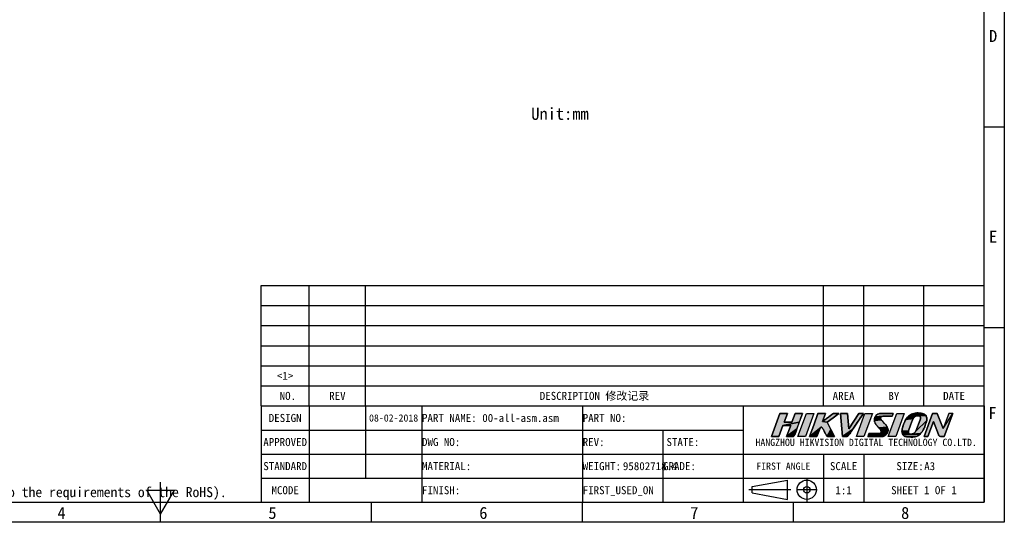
# Model space of a CAD drawing. Header units: millimetres. Extents: x 0 to 420, y 0 to 297.
# Tile 2 of 6: x 175 to 420, y 0 to 125. Entities that reach past the tile are written whole.
import ezdxf
from ezdxf.enums import TextEntityAlignment as Align

# ---------------------------------------------------------------- set-up
doc = ezdxf.new("R2010")
doc.units = ezdxf.units.MM
doc.header["$LTSCALE"] = 23.1
doc.linetypes.add('CENTER', pattern=[0.6, 0.375, -0.075, 0.075, -0.075])
doc.linetypes.add('PHANTOM', pattern=[0.8, 0.45, -0.05, 0.1, -0.05, 0.1, -0.05])
doc.layers.get('0').update_dxf_attribs({"linetype": 'CONTINUOUS'})
doc.layers.add('50_ALL_DETAILS', color=7, linetype='CONTINUOUS')
doc.layers.add('DEFAULT_1', color=7, linetype='CENTER')
doc.styles.get("Standard").update_dxf_attribs({"font": 'simfang.ttf'})
doc.styles.add('TEXTSTYLE_3', font='simfang.ttf')
doc.styles.add('TEXTSTYLE_4', font='simfang.ttf')

# ---------------------------------------------------------------- blocks, each defined once
blk = doc.blocks.new('LOGO_BL0', base_point=(384.58, 24.24))
for color, points in [(1, [(367.14, 24.95), (367.93, 27.12), (369.77, 27.12), (368.97, 24.92), (364.88, 24.09), (363.86, 21.36), (362.02, 21.36), (364.15, 27.13), (365.99, 27.13), (365.2, 24.96)]), (1, [(374.74, 25.12), (374.75, 25.12), (374.76, 25.12), (374.77, 25.12), (374.78, 25.12), (374.78, 25.13), (375.93, 24.91), (376.85, 23.13), (375.89, 21.43), (375.86, 21.45), (375.83, 21.48), (375.8, 21.52), (375.76, 21.56), (375.73, 21.61), (375.7, 21.66), (375.62, 21.79), (375.54, 21.93), (375.43, 22.11), (375.33, 22.3), (375.24, 22.49), (375.15, 22.68), (375.06, 22.87), (374.95, 23.09), (374.84, 23.32), (374.79, 23.4), (374.74, 23.48), (374.68, 23.56), (374.61, 23.64), (374.6, 23.65), (374.58, 23.67), (374.56, 23.68), (374.54, 23.69), (374.51, 23.7), (374.49, 23.7), (374.47, 23.7), (374.45, 23.7), (374.43, 23.7), (374.41, 23.69), (374.39, 23.69), (374.37, 23.68), (374.34, 23.66), (374.31, 23.64), (371.5, 21.36), (372.56, 24.24), (373.62, 27.12), (374.54, 27.12), (375.46, 27.12), (374.73, 25.12), (374.74, 25.12)]), (1, [(378.82, 27.13), (377.38, 26.02), (375.93, 24.91), (374.78, 25.13), (374.79, 25.13), (374.8, 25.13), (374.81, 25.14), (374.82, 25.14), (374.83, 25.15), (374.85, 25.16), (375.02, 25.27), (375.18, 25.39), (375.34, 25.52), (375.77, 25.86), (376.21, 26.19), (376.62, 26.51), (377.04, 26.84), (377.41, 27.13), (378.11, 27.13)]), (7, [(382.62, 23.72), (382.25, 23.16), (379.71, 21.36), (379.22, 27.14), (380.97, 27.13), (381.27, 23.31), (383.79, 27.12), (384.92, 27.12), (384.53, 26.55), (383.63, 25.23)]), (7, [(389.05, 27.1), (389.14, 27.11), (392.35, 27.11), (392.21, 26.75), (392.08, 26.4), (389.84, 26.4), (389.77, 26.4), (387.85, 26.31), (387.91, 26.42), (387.99, 26.52), (388.08, 26.62), (388.18, 26.71), (388.28, 26.79), (388.39, 26.87), (388.51, 26.93), (388.64, 26.99), (388.77, 27.04), (388.86, 27.07), (388.95, 27.09)]), (7, [(400.18, 26.9), (400.31, 26.8), (396.45, 26.69), (396.78, 26.89), (399.89, 27.04), (400.04, 26.98)]), (7, [(399.5, 27.15), (399.7, 27.1), (399.89, 27.04), (396.78, 26.89), (397.14, 27.04), (397.49, 27.14), (399.3, 27.19)]), (7, [(398.56, 27.24), (398.93, 27.23), (399.3, 27.19), (397.49, 27.14), (397.84, 27.21), (398.2, 27.24)]), (7, [(403.29, 27.14), (404.78, 23.4), (407.15, 27.14), (405.02, 21.37), (404.12, 21.37), (404.08, 21.37), (404.04, 21.38), (403.99, 21.39), (403.95, 21.41), (403.92, 21.43), (403.88, 21.45), (403.84, 21.48), (403.81, 21.51), (403.78, 21.54), (403.74, 21.58), (403.72, 21.61), (403.68, 21.65), (403.65, 21.7), (403.63, 21.75), (403.6, 21.8), (403.58, 21.85), (402.38, 25.15), (401, 21.36), (400.04, 21.36), (402.12, 27.14)]), (1, [(364.88, 24.09), (368.97, 24.92), (368.37, 23.26), (365.8, 21.36), (366.82, 24.09)]), (7, [(389.21, 25.81), (389.23, 25.75), (387.66, 25.66), (387.68, 25.8), (389.2, 25.87)]), (7, [(389.25, 25.69), (389.27, 25.63), (387.66, 25.53), (387.66, 25.66), (389.23, 25.75)]), (7, [(389.31, 25.57), (389.34, 25.52), (387.66, 25.37), (387.66, 25.53), (389.27, 25.63)]), (7, [(389.42, 25.42), (389.59, 25.25), (389.77, 25.07), (389.95, 24.89), (390.12, 24.71), (390.29, 24.53), (390.45, 24.34), (390.6, 24.14), (390.74, 23.93), (390.86, 23.71), (388.75, 23.55), (388.48, 23.83), (388.33, 24.01), (388.18, 24.18), (388.04, 24.37), (387.96, 24.5), (387.88, 24.63), (387.81, 24.77), (387.76, 24.91), (387.71, 25.06), (387.68, 25.22), (387.66, 25.37), (389.34, 25.52), (389.38, 25.47)]), (7, [(389.2, 25.93), (389.2, 25.87), (387.68, 25.8), (387.7, 25.93), (389.22, 26.05), (389.21, 25.99)]), (7, [(389.24, 26.1), (389.22, 26.05), (387.7, 25.93), (387.74, 26.06), (389.27, 26.15)]), (7, [(389.3, 26.19), (389.27, 26.15), (387.74, 26.06), (387.79, 26.19), (389.42, 26.3), (389.37, 26.27), (389.33, 26.23)]), (7, [(389.47, 26.33), (389.42, 26.3), (387.79, 26.19), (387.85, 26.31), (389.77, 26.4), (389.71, 26.39), (389.65, 26.39), (389.59, 26.37), (389.53, 26.35)]), (7, [(397.22, 25.65), (397.18, 25.55), (396.67, 24.17), (396.16, 22.79), (394.52, 22.72), (394.54, 22.99), (394.58, 23.26), (394.64, 23.52), (394.8, 24.08), (394.99, 24.6), (395.2, 25.11), (395.32, 25.35), (395.46, 25.59), (397.32, 25.85), (397.27, 25.75)]), (7, [(397.38, 25.95), (397.32, 25.85), (395.46, 25.59), (395.66, 25.9), (397.52, 26.13), (397.45, 26.04)]), (7, [(397.59, 26.21), (397.52, 26.13), (395.66, 25.9), (395.89, 26.19), (397.91, 26.43), (397.83, 26.39), (397.75, 26.34), (397.68, 26.28)]), (7, [(397.99, 26.46), (397.91, 26.43), (395.89, 26.19), (396.14, 26.45), (398.26, 26.51), (398.17, 26.5), (398.08, 26.49)]), (7, [(400.42, 26.7), (400.51, 26.58), (396.14, 26.45), (396.45, 26.69), (400.31, 26.8)]), (7, [(398.72, 26.51), (398.26, 26.51), (396.14, 26.45), (400.51, 26.58), (400.58, 26.45), (400.65, 26.29), (400.69, 26.12), (400.7, 25.95), (400.71, 25.77), (400.69, 25.58), (400.67, 25.4), (397.96, 22.71), (399.05, 25.56), (399.08, 25.64), (399.1, 25.73), (399.12, 25.82), (399.13, 25.91), (399.14, 25.97), (399.14, 26.03), (399.14, 26.09), (399.13, 26.15), (399.11, 26.21), (399.1, 26.25), (399.08, 26.29), (399.06, 26.33), (399.04, 26.37), (399.01, 26.4), (398.98, 26.43), (398.94, 26.46), (398.9, 26.48), (398.85, 26.49), (398.81, 26.51), (398.76, 26.51)]), (7, [(399.67, 22.78), (399.52, 22.54), (399.34, 22.31), (399.15, 22.1), (397.05, 21.99), (397.08, 21.99), (397.1, 22), (397.14, 22.01), (397.17, 22.02), (397.2, 22.03), (397.24, 22.04), (397.27, 22.06), (397.32, 22.08), (397.37, 22.1), (397.41, 22.12), (397.46, 22.15), (397.5, 22.18), (397.54, 22.2), (397.57, 22.23), (397.61, 22.25), (397.64, 22.28), (397.67, 22.3), (397.7, 22.33), (397.72, 22.35), (397.75, 22.38), (397.77, 22.4), (397.79, 22.43), (397.81, 22.45), (397.83, 22.47), (397.84, 22.49), (397.86, 22.52), (397.88, 22.54), (397.89, 22.57), (397.91, 22.59), (397.92, 22.62), (397.93, 22.64), (397.94, 22.66), (397.95, 22.68), (397.96, 22.69), (397.96, 22.71), (400.67, 25.4), (400.61, 25.07), (400.52, 24.75), (400.42, 24.43), (400.31, 24.12), (400.19, 23.81), (400.08, 23.55), (399.95, 23.29), (399.82, 23.03)]), (1, [(367.45, 21.36), (367.42, 21.35), (365.8, 21.36), (368.37, 23.26), (368.18, 22.71), (368, 22.17), (367.97, 22.08), (367.94, 22), (367.91, 21.92), (367.87, 21.84), (367.83, 21.76), (367.78, 21.69), (367.73, 21.61), (367.68, 21.54), (367.62, 21.48), (367.59, 21.45), (367.56, 21.42), (367.52, 21.4), (367.49, 21.38)]), (1, [(374.17, 23.48), (373.34, 21.36), (372.42, 21.36), (371.5, 21.36), (374.31, 23.64), (374.28, 23.62), (374.25, 23.59), (374.23, 23.57), (374.21, 23.54), (374.19, 23.51)]), (1, [(375.89, 21.43), (376.85, 23.13), (377.77, 21.36), (376.11, 21.36), (376.07, 21.36), (376.03, 21.36), (375.99, 21.37), (375.95, 21.39), (375.92, 21.4)]), (7, [(380.98, 21.41), (380.91, 21.36), (379.71, 21.36), (382.25, 23.16), (381.91, 22.6), (381.8, 22.42), (381.69, 22.25), (381.58, 22.08), (381.46, 21.92), (381.33, 21.76), (381.19, 21.6), (381.13, 21.54), (381.06, 21.47)]), (7, [(388.19, 22.11), (388.84, 22.11), (390.76, 22.05), (386.17, 21.73), (386.3, 22.1)]), (7, [(390.93, 23.57), (390.98, 23.41), (391.03, 23.26), (391.05, 23.1), (391.06, 22.94), (391.05, 22.8), (391.03, 22.67), (391, 22.53), (390.95, 22.39), (390.89, 22.27), (390.83, 22.16), (390.76, 22.05), (388.84, 22.11), (388.89, 22.11), (388.95, 22.12), (389, 22.13), (389.05, 22.14), (389.1, 22.16), (389.14, 22.19), (389.18, 22.22), (389.22, 22.26), (389.25, 22.3), (389.28, 22.35), (389.3, 22.4), (389.31, 22.45), (389.32, 22.51), (389.33, 22.57), (389.33, 22.63), (389.32, 22.7), (389.31, 22.76), (389.29, 22.82), (389.27, 22.88), (389.23, 22.96), (389.19, 23.05), (389.14, 23.12), (389.08, 23.2), (389.02, 23.26), (388.75, 23.55), (390.86, 23.71)]), (7, [(396.15, 22.74), (396.14, 22.71), (394.54, 22.45), (394.52, 22.72), (396.16, 22.79), (396.16, 22.79), (396.16, 22.78), (396.16, 22.77)]), (7, [(396.13, 22.45), (396.13, 22.43), (394.58, 22.22), (394.54, 22.45), (396.14, 22.71), (396.14, 22.68), (396.14, 22.66), (396.13, 22.64), (396.13, 22.6), (396.13, 22.57), (396.13, 22.54), (396.13, 22.51), (396.13, 22.48)]), (7, [(396.18, 22.22), (396.18, 22.21), (394.64, 22), (394.58, 22.22), (396.13, 22.43), (396.13, 22.41), (396.13, 22.39), (396.14, 22.36), (396.14, 22.34), (396.14, 22.33), (396.15, 22.31), (396.15, 22.29), (396.16, 22.28), (396.16, 22.26), (396.17, 22.25), (396.17, 22.23)]), (7, [(396.41, 22), (396.42, 21.99), (394.75, 21.79), (394.64, 22), (396.18, 22.21), (396.19, 22.2), (396.19, 22.19), (396.2, 22.18), (396.2, 22.17), (396.21, 22.16), (396.21, 22.15), (396.22, 22.14), (396.23, 22.13), (396.23, 22.12), (396.24, 22.11), (396.25, 22.1), (396.26, 22.09), (396.27, 22.08), (396.27, 22.08), (396.28, 22.07), (396.29, 22.06), (396.3, 22.05), (396.31, 22.05), (396.32, 22.04), (396.33, 22.03), (396.34, 22.03), (396.36, 22.02), (396.37, 22.01), (396.38, 22.01), (396.39, 22)]), (7, [(397.05, 21.99), (399.15, 22.1), (398.95, 21.9), (396.93, 21.97), (396.94, 21.97), (396.95, 21.97), (397, 21.98), (397.03, 21.98)]), (7, [(390.5, 21.77), (390.39, 21.68), (386.03, 21.37), (386.17, 21.73), (390.76, 22.05), (390.68, 21.95), (390.59, 21.86)]), (7, [(389.71, 21.38), (389.6, 21.37), (386.03, 21.37), (390.39, 21.68), (390.27, 21.6), (390.15, 21.53), (390.02, 21.47), (389.92, 21.43), (389.81, 21.4)]), (7, [(396.9, 21.97), (396.91, 21.97), (396.93, 21.97), (398.95, 21.9), (398.73, 21.73), (398.49, 21.58), (398.28, 21.48), (395.25, 21.39), (395.05, 21.49), (394.89, 21.62), (394.75, 21.79), (396.42, 21.99), (396.43, 21.99), (396.45, 21.99), (396.46, 21.98), (396.48, 21.98), (396.49, 21.98), (396.51, 21.97), (396.52, 21.97), (396.54, 21.97), (396.56, 21.97), (396.58, 21.97), (396.59, 21.97), (396.61, 21.97), (396.65, 21.97), (396.72, 21.97), (396.78, 21.97), (396.83, 21.97), (396.84, 21.97), (396.88, 21.97), (396.88, 21.97), (396.88, 21.97)]), (7, [(398.07, 21.39), (397.84, 21.33), (397.61, 21.29), (397.33, 21.26), (397.05, 21.25), (396.77, 21.25), (395.9, 21.26), (395.68, 21.28), (395.46, 21.32), (395.25, 21.39), (398.28, 21.48)])]:
    blk.add_hatch(color=color).paths.add_polyline_path(points)
at = {"color": 1}
for p, q in [((364.15, 27.13), (362.02, 21.36)), ((365.99, 27.13), (364.15, 27.13)), ((365.2, 24.96), (365.99, 27.13)), ((367.93, 27.12), (367.14, 24.95)), ((369.77, 27.12), (367.93, 27.12)), ((368.64, 21.36), (370.76, 27.12)), ((372.6, 27.12), (370.48, 21.36)), ((370.76, 27.12), (372.6, 27.12)), ((373.62, 27.12), (372.56, 24.24)), ((374.54, 27.12), (373.62, 27.12)), ((375.46, 27.12), (374.54, 27.12)), ((374.73, 25.12), (375.46, 27.12)), ((377.38, 26.02), (378.82, 27.13)), ((378.11, 27.13), (377.41, 27.13)), ((378.82, 27.13), (378.11, 27.13)), ((367.14, 24.95), (365.2, 24.96)), ((375.93, 24.91), (377.38, 26.02)), ((376.85, 23.13), (375.93, 24.91)), ((363.86, 21.36), (364.88, 24.09)), ((364.88, 24.09), (366.82, 24.09)), ((366.82, 24.09), (365.8, 21.36)), ((372.56, 24.24), (371.5, 21.36)), ((377.77, 21.36), (376.85, 23.13)), ((362.02, 21.36), (363.86, 21.36)), ((365.8, 21.36), (367.42, 21.35)), ((370.48, 21.36), (368.64, 21.36)), ((371.5, 21.36), (372.42, 21.36)), ((372.42, 21.36), (373.34, 21.36)), ((373.35, 21.37), (373.36, 21.41)), ((373.36, 21.41), (373.38, 21.45)), ((373.38, 21.45), (373.42, 21.56)), ((373.42, 21.56), (373.47, 21.69)), ((373.47, 21.69), (373.6, 22.03)), ((376.11, 21.36), (377.77, 21.36))]:
    blk.add_line(p, q, dxfattribs=at)
at = {"color": 7}
for p, q in [((379.22, 27.14), (379.71, 21.36)), ((380.97, 27.13), (379.22, 27.14)), ((381.27, 23.31), (380.97, 27.13)), ((383.79, 27.12), (381.27, 23.31)), ((383.19, 21.36), (385.31, 27.12)), ((384.92, 27.12), (383.79, 27.12)), ((387.16, 27.12), (385.04, 21.36)), ((385.31, 27.12), (387.16, 27.12)), ((392.35, 27.11), (389.14, 27.11)), ((391.12, 21.36), (393.25, 27.12)), ((392.21, 26.75), (392.35, 27.11)), ((395.09, 27.12), (392.97, 21.36)), ((393.25, 27.12), (395.09, 27.12)), ((402.12, 27.14), (400.04, 21.36)), ((403.29, 27.14), (402.12, 27.14)), ((404.78, 23.4), (403.29, 27.14)), ((406.19, 27.14), (404.78, 23.4)), ((405.02, 21.37), (407.15, 27.14)), ((407.15, 27.14), (406.19, 27.14)), ((389.84, 26.4), (392.08, 26.4)), ((392.08, 26.4), (392.21, 26.75)), ((396.67, 24.17), (397.18, 25.55)), ((399.05, 25.56), (397.96, 22.71)), ((398.26, 26.51), (398.72, 26.51)), ((401, 21.36), (402.38, 25.15)), ((402.38, 25.15), (403.58, 21.85)), ((374.17, 23.48), (373.34, 21.36)), ((386.3, 22.1), (386.17, 21.73)), ((396.16, 22.79), (396.67, 24.17)), ((379.71, 21.36), (380.91, 21.36)), ((385.04, 21.36), (383.19, 21.36)), ((386.17, 21.73), (386.03, 21.37)), ((386.03, 21.37), (389.6, 21.37)), ((392.97, 21.36), (391.12, 21.36)), ((395.9, 21.26), (396.77, 21.25)), ((396.65, 21.97), (396.61, 21.97)), ((396.72, 21.97), (396.65, 21.97)), ((396.78, 21.97), (396.72, 21.97)), ((396.83, 21.97), (396.78, 21.97)), ((396.83, 21.97), (396.84, 21.97)), ((396.88, 21.97), (396.84, 21.97)), ((396.88, 21.97), (396.88, 21.97)), ((396.88, 21.97), (396.88, 21.97)), ((396.95, 21.97), (397, 21.98)), ((400.04, 21.36), (401, 21.36)), ((404.12, 21.37), (405.02, 21.37))]:
    blk.add_line(p, q, dxfattribs=at)
at = {"color": 1}
for points in [[(367.14, 24.95), (367.93, 27.12), (369.77, 27.12), (368.97, 24.92), (364.88, 24.09), (363.86, 21.36), (362.02, 21.36), (364.15, 27.13), (365.99, 27.13), (365.2, 24.96), (367.14, 24.95)], [(374.74, 25.12), (374.75, 25.12), (374.76, 25.12), (374.77, 25.12), (374.78, 25.12), (374.78, 25.13), (375.93, 24.91), (376.85, 23.13), (375.89, 21.43), (375.86, 21.45), (375.83, 21.48), (375.8, 21.52), (375.76, 21.56), (375.73, 21.61), (375.7, 21.66), (375.62, 21.79), (375.54, 21.93), (375.43, 22.11), (375.33, 22.3), (375.24, 22.49), (375.15, 22.68), (375.06, 22.87), (374.95, 23.09), (374.84, 23.32), (374.79, 23.4), (374.74, 23.48), (374.68, 23.56), (374.61, 23.64), (374.6, 23.65), (374.58, 23.67), (374.56, 23.68), (374.54, 23.69), (374.51, 23.7), (374.49, 23.7), (374.47, 23.7), (374.45, 23.7), (374.43, 23.7), (374.41, 23.69), (374.39, 23.69), (374.37, 23.68), (374.34, 23.66), (374.31, 23.64), (371.5, 21.36), (372.56, 24.24), (373.62, 27.12), (374.54, 27.12), (375.46, 27.12), (374.73, 25.12), (374.74, 25.12), (374.74, 25.12)], [(378.82, 27.13), (377.38, 26.02), (375.93, 24.91), (374.78, 25.13), (374.79, 25.13), (374.8, 25.13), (374.81, 25.14), (374.82, 25.14), (374.83, 25.15), (374.85, 25.16), (375.02, 25.27), (375.18, 25.39), (375.34, 25.52), (375.77, 25.86), (376.21, 26.19), (376.62, 26.51), (377.04, 26.84), (377.41, 27.13), (378.11, 27.13), (378.82, 27.13)], [(364.88, 24.09), (368.97, 24.92), (368.37, 23.26), (365.8, 21.36), (366.82, 24.09), (364.88, 24.09)], [(367.45, 21.36), (367.42, 21.35), (365.8, 21.36), (368.37, 23.26), (368.18, 22.71), (368, 22.17), (367.97, 22.08), (367.94, 22), (367.91, 21.92), (367.87, 21.84), (367.83, 21.76), (367.78, 21.69), (367.73, 21.61), (367.68, 21.54), (367.62, 21.48), (367.59, 21.45), (367.56, 21.42), (367.52, 21.4), (367.49, 21.38), (367.45, 21.36)], [(374.17, 23.48), (373.34, 21.36), (372.42, 21.36), (371.5, 21.36), (374.31, 23.64), (374.28, 23.62), (374.25, 23.59), (374.23, 23.57), (374.21, 23.54), (374.19, 23.51), (374.17, 23.48)], [(375.89, 21.43), (376.85, 23.13), (377.77, 21.36), (376.11, 21.36), (376.07, 21.36), (376.03, 21.36), (375.99, 21.37), (375.95, 21.39), (375.92, 21.4), (375.89, 21.43)]]:
    blk.add_lwpolyline(points, dxfattribs=at)
at = {"color": 7}
for points in [[(382.62, 23.72), (382.25, 23.16), (379.71, 21.36), (379.22, 27.14), (380.97, 27.13), (381.27, 23.31), (383.79, 27.12), (384.92, 27.12), (384.53, 26.55), (383.63, 25.23), (382.62, 23.72)], [(389.05, 27.1), (389.14, 27.11), (392.35, 27.11), (392.21, 26.75), (392.08, 26.4), (389.84, 26.4), (389.77, 26.4), (387.85, 26.31), (387.91, 26.42), (387.99, 26.52), (388.08, 26.62), (388.18, 26.71), (388.28, 26.79), (388.39, 26.87), (388.51, 26.93), (388.64, 26.99), (388.77, 27.04), (388.86, 27.07), (388.95, 27.09), (389.05, 27.1)], [(400.18, 26.9), (400.31, 26.8), (396.45, 26.69), (396.78, 26.89), (399.89, 27.04), (400.04, 26.98), (400.18, 26.9)], [(399.5, 27.15), (399.7, 27.1), (399.89, 27.04), (396.78, 26.89), (397.14, 27.04), (397.49, 27.14), (399.3, 27.19), (399.5, 27.15)], [(398.56, 27.24), (398.93, 27.23), (399.3, 27.19), (397.49, 27.14), (397.84, 27.21), (398.2, 27.24), (398.56, 27.24)], [(403.29, 27.14), (404.78, 23.4), (407.15, 27.14), (405.02, 21.37), (404.12, 21.37), (404.08, 21.37), (404.04, 21.38), (403.99, 21.39), (403.95, 21.41), (403.92, 21.43), (403.88, 21.45), (403.84, 21.48), (403.81, 21.51), (403.78, 21.54), (403.74, 21.58), (403.72, 21.61), (403.68, 21.65), (403.65, 21.7), (403.63, 21.75), (403.6, 21.8), (403.58, 21.85), (402.38, 25.15), (401, 21.36), (400.04, 21.36), (402.12, 27.14), (403.29, 27.14)], [(389.21, 25.81), (389.23, 25.75), (387.66, 25.66), (387.68, 25.8), (389.2, 25.87), (389.21, 25.81)], [(389.25, 25.69), (389.27, 25.63), (387.66, 25.53), (387.66, 25.66), (389.23, 25.75), (389.25, 25.69)], [(389.31, 25.57), (389.34, 25.52), (387.66, 25.37), (387.66, 25.53), (389.27, 25.63), (389.31, 25.57)], [(389.42, 25.42), (389.59, 25.25), (389.77, 25.07), (389.95, 24.89), (390.12, 24.71), (390.29, 24.53), (390.45, 24.34), (390.6, 24.14), (390.74, 23.93), (390.86, 23.71), (388.75, 23.55), (388.48, 23.83), (388.33, 24.01), (388.18, 24.18), (388.04, 24.37), (387.96, 24.5), (387.88, 24.63), (387.81, 24.77), (387.76, 24.91), (387.71, 25.06), (387.68, 25.22), (387.66, 25.37), (389.34, 25.52), (389.38, 25.47), (389.42, 25.42)], [(389.2, 25.93), (389.2, 25.87), (387.68, 25.8), (387.7, 25.93), (389.22, 26.05), (389.21, 25.99), (389.2, 25.93)], [(389.24, 26.1), (389.22, 26.05), (387.7, 25.93), (387.74, 26.06), (389.27, 26.15), (389.24, 26.1)], [(389.3, 26.19), (389.27, 26.15), (387.74, 26.06), (387.79, 26.19), (389.42, 26.3), (389.37, 26.27), (389.33, 26.23), (389.3, 26.19)], [(389.47, 26.33), (389.42, 26.3), (387.79, 26.19), (387.85, 26.31), (389.77, 26.4), (389.71, 26.39), (389.65, 26.39), (389.59, 26.37), (389.53, 26.35), (389.47, 26.33)], [(397.22, 25.65), (397.18, 25.55), (396.67, 24.17), (396.16, 22.79), (394.52, 22.72), (394.54, 22.99), (394.58, 23.26), (394.64, 23.52), (394.8, 24.08), (394.99, 24.6), (395.2, 25.11), (395.32, 25.35), (395.46, 25.59), (397.32, 25.85), (397.27, 25.75), (397.22, 25.65)], [(397.38, 25.95), (397.32, 25.85), (395.46, 25.59), (395.66, 25.9), (397.52, 26.13), (397.45, 26.04), (397.38, 25.95)], [(397.59, 26.21), (397.52, 26.13), (395.66, 25.9), (395.89, 26.19), (397.91, 26.43), (397.83, 26.39), (397.75, 26.34), (397.68, 26.28), (397.59, 26.21)], [(397.99, 26.46), (397.91, 26.43), (395.89, 26.19), (396.14, 26.45), (398.26, 26.51), (398.17, 26.5), (398.08, 26.49), (397.99, 26.46)], [(400.42, 26.7), (400.51, 26.58), (396.14, 26.45), (396.45, 26.69), (400.31, 26.8), (400.42, 26.7)], [(398.72, 26.51), (398.26, 26.51), (396.14, 26.45), (400.51, 26.58), (400.58, 26.45), (400.65, 26.29), (400.69, 26.12), (400.7, 25.95), (400.71, 25.77), (400.69, 25.58), (400.67, 25.4), (397.96, 22.71), (399.05, 25.56), (399.08, 25.64), (399.1, 25.73), (399.12, 25.82), (399.13, 25.91), (399.14, 25.97), (399.14, 26.03), (399.14, 26.09), (399.13, 26.15), (399.11, 26.21), (399.1, 26.25), (399.08, 26.29), (399.06, 26.33), (399.04, 26.37), (399.01, 26.4), (398.98, 26.43), (398.94, 26.46), (398.9, 26.48), (398.85, 26.49), (398.81, 26.51), (398.76, 26.51), (398.72, 26.51)], [(399.67, 22.78), (399.52, 22.54), (399.34, 22.31), (399.15, 22.1), (397.05, 21.99), (397.08, 21.99), (397.1, 22), (397.14, 22.01), (397.17, 22.02), (397.2, 22.03), (397.24, 22.04), (397.27, 22.06), (397.32, 22.08), (397.37, 22.1), (397.41, 22.12), (397.46, 22.15), (397.5, 22.18), (397.54, 22.2), (397.57, 22.23), (397.61, 22.25), (397.64, 22.28), (397.67, 22.3), (397.7, 22.33), (397.72, 22.35), (397.75, 22.38), (397.77, 22.4), (397.79, 22.43), (397.81, 22.45), (397.83, 22.47), (397.84, 22.49), (397.86, 22.52), (397.88, 22.54), (397.89, 22.57), (397.91, 22.59), (397.92, 22.62), (397.93, 22.64), (397.94, 22.66), (397.95, 22.68), (397.96, 22.69), (397.96, 22.71), (400.67, 25.4), (400.61, 25.07), (400.52, 24.75), (400.42, 24.43), (400.31, 24.12), (400.19, 23.81), (400.08, 23.55), (399.95, 23.29), (399.82, 23.03), (399.67, 22.78)], [(380.98, 21.41), (380.91, 21.36), (379.71, 21.36), (382.25, 23.16), (381.91, 22.6), (381.8, 22.42), (381.69, 22.25), (381.58, 22.08), (381.46, 21.92), (381.33, 21.76), (381.19, 21.6), (381.13, 21.54), (381.06, 21.47), (380.98, 21.41)], [(388.19, 22.11), (388.84, 22.11), (390.76, 22.05), (386.17, 21.73), (386.3, 22.1), (388.19, 22.11)], [(390.93, 23.57), (390.98, 23.41), (391.03, 23.26), (391.05, 23.1), (391.06, 22.94), (391.05, 22.8), (391.03, 22.67), (391, 22.53), (390.95, 22.39), (390.89, 22.27), (390.83, 22.16), (390.76, 22.05), (388.84, 22.11), (388.89, 22.11), (388.95, 22.12), (389, 22.13), (389.05, 22.14), (389.1, 22.16), (389.14, 22.19), (389.18, 22.22), (389.22, 22.26), (389.25, 22.3), (389.28, 22.35), (389.3, 22.4), (389.31, 22.45), (389.32, 22.51), (389.33, 22.57), (389.33, 22.63), (389.32, 22.7), (389.31, 22.76), (389.29, 22.82), (389.27, 22.88), (389.23, 22.96), (389.19, 23.05), (389.14, 23.12), (389.08, 23.2), (389.02, 23.26), (388.75, 23.55), (390.86, 23.71), (390.93, 23.57)], [(396.15, 22.74), (396.14, 22.71), (394.54, 22.45), (394.52, 22.72), (396.16, 22.79), (396.16, 22.79), (396.16, 22.78), (396.16, 22.77), (396.15, 22.74)], [(396.13, 22.45), (396.13, 22.43), (394.58, 22.22), (394.54, 22.45), (396.14, 22.71), (396.14, 22.68), (396.14, 22.66), (396.13, 22.64), (396.13, 22.6), (396.13, 22.57), (396.13, 22.54), (396.13, 22.51), (396.13, 22.48), (396.13, 22.45)], [(396.18, 22.22), (396.18, 22.21), (394.64, 22), (394.58, 22.22), (396.13, 22.43), (396.13, 22.41), (396.13, 22.39), (396.14, 22.36), (396.14, 22.34), (396.14, 22.33), (396.15, 22.31), (396.15, 22.29), (396.16, 22.28), (396.16, 22.26), (396.17, 22.25), (396.17, 22.23), (396.18, 22.22)], [(396.41, 22), (396.42, 21.99), (394.75, 21.79), (394.64, 22), (396.18, 22.21), (396.19, 22.2), (396.19, 22.19), (396.2, 22.18), (396.2, 22.17), (396.21, 22.16), (396.21, 22.15), (396.22, 22.14), (396.23, 22.13), (396.23, 22.12), (396.24, 22.11), (396.25, 22.1), (396.26, 22.09), (396.27, 22.08), (396.27, 22.08), (396.28, 22.07), (396.29, 22.06), (396.3, 22.05), (396.31, 22.05), (396.32, 22.04), (396.33, 22.03), (396.34, 22.03), (396.36, 22.02), (396.37, 22.01), (396.38, 22.01), (396.39, 22), (396.41, 22)], [(397.05, 21.99), (399.15, 22.1), (398.95, 21.9), (396.93, 21.97), (396.94, 21.97), (396.95, 21.97), (397, 21.98), (397.03, 21.98), (397.05, 21.99)], [(390.5, 21.77), (390.39, 21.68), (386.03, 21.37), (386.17, 21.73), (390.76, 22.05), (390.68, 21.95), (390.59, 21.86), (390.5, 21.77)], [(389.71, 21.38), (389.6, 21.37), (386.03, 21.37), (390.39, 21.68), (390.27, 21.6), (390.15, 21.53), (390.02, 21.47), (389.92, 21.43), (389.81, 21.4), (389.71, 21.38)], [(396.9, 21.97), (396.91, 21.97), (396.93, 21.97), (398.95, 21.9), (398.73, 21.73), (398.49, 21.58), (398.28, 21.48), (395.25, 21.39), (395.05, 21.49), (394.89, 21.62), (394.75, 21.79), (396.42, 21.99), (396.43, 21.99), (396.45, 21.99), (396.46, 21.98), (396.48, 21.98), (396.49, 21.98), (396.51, 21.97), (396.52, 21.97), (396.54, 21.97), (396.56, 21.97), (396.58, 21.97), (396.59, 21.97), (396.61, 21.97), (396.65, 21.97), (396.72, 21.97), (396.78, 21.97), (396.83, 21.97), (396.84, 21.97), (396.88, 21.97), (396.88, 21.97), (396.88, 21.97), (396.9, 21.97)], [(398.07, 21.39), (397.84, 21.33), (397.61, 21.29), (397.33, 21.26), (397.05, 21.25), (396.77, 21.25), (395.9, 21.26), (395.68, 21.28), (395.46, 21.32), (395.25, 21.39), (398.28, 21.48), (398.07, 21.39)]]:
    blk.add_lwpolyline(points, dxfattribs=at)
for centre, radius, start, end in [((396.53, 22.35), 0.371, 217.9546, 227.0807), ((396.52, 22.34), 0.363, 227.1545, 236.8061), ((396.69, 23.44), 1.5, 292.5636, 302.6461), ((396.87, 23.21), 1.21, 311.3256, 318.0722), ((396.97, 23.12), 1.07, 318.0707, 325.7375), ((397.06, 23.06), 0.966, 325.7553, 334.387), ((397.11, 23.04), 0.909, 334.4499, 339.1065)]:
    blk.add_arc(centre, radius, start, end, dxfattribs=at)
at = {"color": 1}
for points, knots in [([(368, 22.17), (368.11, 22.53), (368.44, 23.45), (369.03, 25.1), (369.5, 26.39), (369.77, 27.12)], [0, 0, 0, 0, 0.219321, 0.556058, 1, 1, 1, 1]), ([(377.41, 27.13), (377.28, 27.03), (376.88, 26.72), (376.2, 26.18), (375.46, 25.63), (375.02, 25.26), (374.85, 25.16)], [0, 0, 0, 0, 0.145255, 0.470672, 0.810738, 1, 1, 1, 1]), ([(374.85, 25.16), (374.83, 25.15), (374.8, 25.13), (374.75, 25.12), (374.73, 25.12)], [0, 0, 0, 0, 0.336814, 1, 1, 1, 1]), ([(367.42, 21.35), (367.49, 21.37), (367.78, 21.59), (367.92, 21.92), (368, 22.17)], [0, 0, 0, 0, 0.233279, 1, 1, 1, 1]), ([(374.17, 23.48), (374.22, 23.56), (374.31, 23.67), (374.5, 23.72), (374.58, 23.67), (374.61, 23.64)], [0, 0, 0, 0, 0.511805, 0.74117, 1, 1, 1, 1]), ([(374.61, 23.64), (374.71, 23.54), (374.86, 23.29), (375.15, 22.71), (375.35, 22.23), (375.54, 21.93)], [0, 0, 0, 0, 0.200546, 0.459098, 1, 1, 1, 1]), ([(375.54, 21.93), (375.59, 21.84), (375.69, 21.69), (375.81, 21.49), (375.95, 21.37), (376.05, 21.36), (376.11, 21.36)], [0, 0, 0, 0, 0.381358, 0.635744, 0.815034, 1, 1, 1, 1])]:
    blk.add_open_spline(points, degree=3, knots=knots, dxfattribs=at)
at = {"color": 7}
for points, knots in [([(381.91, 22.6), (382.13, 22.98), (382.71, 23.85), (383.58, 25.17), (384.35, 26.3), (384.79, 26.93), (384.92, 27.12)], [0, 0, 0, 0, 0.244776, 0.578663, 0.873243, 1, 1, 1, 1]), ([(389.14, 27.11), (389.01, 27.11), (388.71, 27.04), (388.23, 26.81), (387.76, 26.29), (387.66, 25.8), (387.66, 25.53)], [0, 0, 0, 0, 0.157818, 0.389305, 0.66219, 1, 1, 1, 1]), ([(398.56, 27.24), (398.08, 27.25), (397.2, 27.16), (396.11, 26.52), (395.53, 25.76), (395.2, 25.11), (394.98, 24.6), (394.79, 24.07), (394.59, 23.36), (394.45, 22.52), (394.8, 21.45), (395.54, 21.27), (395.9, 21.26)], [0, 0, 0, 0, 0.159322, 0.288885, 0.411003, 0.472116, 0.532916, 0.595416, 0.659631, 0.779836, 0.880276, 1, 1, 1, 1]), ([(400.19, 23.81), (400.39, 24.33), (400.71, 25.16), (400.74, 26.3), (400.32, 26.84), (399.86, 27.08), (399.26, 27.21), (398.81, 27.24), (398.56, 27.24)], [0, 0, 0, 0, 0.33298, 0.5439, 0.63186, 0.729674, 0.850113, 1, 1, 1, 1]), ([(387.66, 25.53), (387.65, 25.32), (387.72, 24.9), (388.04, 24.33), (388.5, 23.8), (388.84, 23.45), (389.02, 23.26)], [0, 0, 0, 0, 0.229422, 0.457028, 0.71011, 1, 1, 1, 1]), ([(389.42, 25.42), (389.26, 25.58), (389.1, 25.97), (389.43, 26.36), (389.69, 26.4), (389.84, 26.4)], [0, 0, 0, 0, 0.467819, 0.6931, 1, 1, 1, 1]), ([(391.06, 22.94), (391.06, 23.21), (390.73, 24.21), (389.94, 24.89), (389.42, 25.42)], [0, 0, 0, 0, 0.261963, 1, 1, 1, 1]), ([(397.18, 25.55), (397.29, 25.82), (397.55, 26.28), (398.05, 26.51), (398.26, 26.51)], [0, 0, 0, 0, 0.587327, 1, 1, 1, 1]), ([(398.72, 26.51), (398.81, 26.52), (399, 26.46), (399.14, 26.2), (399.15, 25.89), (399.09, 25.67), (399.05, 25.56)], [0, 0, 0, 0, 0.228583, 0.444785, 0.702621, 1, 1, 1, 1]), ([(380.91, 21.36), (381.01, 21.42), (381.4, 21.8), (381.7, 22.24), (381.91, 22.6)], [0, 0, 0, 0, 0.237358, 1, 1, 1, 1]), ([(388.84, 22.11), (388.62, 22.11), (387.78, 22.11), (386.93, 22.1), (386.3, 22.1)], [0, 0, 0, 0, 0.258695, 1, 1, 1, 1]), ([(389.02, 23.26), (389.13, 23.15), (389.28, 22.92), (389.36, 22.53), (389.21, 22.17), (388.96, 22.11), (388.84, 22.11)], [0, 0, 0, 0, 0.30252, 0.553239, 0.763852, 1, 1, 1, 1]), ([(389.6, 21.37), (389.74, 21.37), (390.07, 21.47), (390.54, 21.76), (390.95, 22.26), (391.06, 22.71), (391.06, 22.94)], [0, 0, 0, 0, 0.187428, 0.429926, 0.700262, 1, 1, 1, 1]), ([(396.13, 22.64), (396.14, 22.65), (396.14, 22.7), (396.15, 22.74), (396.16, 22.77)], [0, 0, 0, 0, 0.31812, 1, 1, 1, 1]), ([(396.77, 21.25), (397.05, 21.24), (397.64, 21.25), (399.14, 21.72), (399.84, 22.95), (400.19, 23.81)], [0, 0, 0, 0, 0.183086, 0.387057, 1, 1, 1, 1]), ([(396.61, 21.97), (396.6, 21.97), (396.57, 21.97), (396.55, 21.97), (396.52, 21.97)], [0, 0, 0, 0, 0.171916, 1, 1, 1, 1]), ([(396.95, 21.97), (396.94, 21.97), (396.91, 21.97), (396.89, 21.97), (396.88, 21.97)], [0, 0, 0, 0, 0.800556, 1, 1, 1, 1]), ([(403.58, 21.85), (403.61, 21.76), (403.73, 21.55), (403.96, 21.37), (404.12, 21.37)], [0, 0, 0, 0, 0.369054, 1, 1, 1, 1])]:
    blk.add_open_spline(points, degree=3, knots=knots, dxfattribs=at)
for points in [[(396.13, 22.48), (396.13, 22.53), (396.13, 22.58), (396.13, 22.64)], [(396.14, 22.36), (396.13, 22.4), (396.13, 22.44), (396.13, 22.48)], [(396.16, 22.28), (396.15, 22.3), (396.14, 22.33), (396.14, 22.36)], [(396.16, 22.77), (396.16, 22.78), (396.16, 22.79), (396.16, 22.79)], [(396.18, 22.22), (396.17, 22.24), (396.16, 22.26), (396.16, 22.28)], [(396.2, 22.17), (396.19, 22.19), (396.18, 22.2), (396.18, 22.22)], [(396.23, 22.12), (396.22, 22.14), (396.21, 22.15), (396.2, 22.17)], [(397.67, 22.3), (397.62, 22.26), (397.56, 22.22), (397.5, 22.18)], [(396.38, 22.01), (396.36, 22.02), (396.34, 22.03), (396.32, 22.04)], [(396.45, 21.99), (396.42, 21.99), (396.4, 22), (396.38, 22.01)], [(396.52, 21.97), (396.5, 21.97), (396.47, 21.98), (396.45, 21.99)], [(397.1, 22), (397.07, 21.99), (397.04, 21.98), (397, 21.98)], [(397.27, 22.06), (397.22, 22.03), (397.16, 22.01), (397.1, 22)]]:
    blk.add_open_spline(points, degree=3, dxfattribs=at)
at = {"color": 1}
blk.add_solid([(368.64, 21.36), (370.76, 27.12), (370.48, 21.36), (372.6, 27.12)], dxfattribs=at)
at = {"color": 7}
for points in [[(383.19, 21.36), (385.31, 27.12), (385.04, 21.36), (387.16, 27.12)], [(391.12, 21.36), (393.25, 27.12), (392.97, 21.36), (395.09, 27.12)], [(404.78, 23.4), (406.19, 27.14), (407.15, 27.14)]]:
    blk.add_solid(points, dxfattribs=at)

msp = doc.modelspace()

# ---------------------------------------------------------------- linework, layer by layer
at = {"color": 7}
for p, q in [((420, 297), (420, 0)), ((415, 5), (415, 292)), ((414.994, 98.499), (419.994, 98.499)), ((235, 29), (235, 59)), ((235, 59), (415, 59)), ((247, 29), (247, 59)), ((261, 29), (261, 59)), ((375, 29), (375, 59)), ((385, 29), (385, 59)), ((400, 29), (400, 59)), ((415, 29), (415, 59)), ((235, 54), (415, 54)), ((235, 49), (415, 49)), ((414.994, 48.499), (419.994, 48.499)), ((235, 44), (415, 44)), ((235, 39), (415, 39)), ((235, 34), (415, 34)), ((235, 29), (415, 29)), ((235, 29), (235, 5)), ((235, 29), (415, 29)), ((247, 29), (247, 5)), ((261, 29), (261, 11)), ((275, 29), (275, 5)), ((315, 29), (315, 5)), ((355, 29), (355, 5)), ((415, 29), (415, 5)), ((235, 23), (355, 23)), ((335, 23), (335, 5)), ((235, 17), (415, 17)), ((375, 17), (375, 5)), ((385, 17), (385, 5)), ((210, 0), (210, 10)), ((235, 11), (415, 11)), ((357.234, 8.922), (366.034, 10.522)), ((366.034, 5.722), (366.034, 10.522)), ((206.533, 8), (213.461, 8)), ((209.997, 2), (206.533, 8)), ((209.997, 2), (213.461, 8)), ((357.234, 7.322), (357.234, 8.922)), ((25, 5), (415, 5)), ((235, 5), (415, 5)), ((262.496, 0), (262.496, 5)), ((314.996, 0), (314.996, 5)), ((357.234, 7.322), (366.034, 5.722)), ((367.495, 0), (367.495, 5)), ((420, 0), (0, 0))]:
    msp.add_line(p, q, dxfattribs=at)
at = {"color": 2}
msp.add_line((209.997, 0), (209.997, 5), dxfattribs=at)
at = {"color": 7}
for radius in [2.4, 0.8]:
    msp.add_circle((370.833, 8.122), radius, dxfattribs=at)
at = {"layer": 'DEFAULT_1', "color": 1, "linetype": 'PHANTOM'}
for p, q in [((370.833, 11.072), (370.833, 5.173)), ((366.834, 8.122), (356.434, 8.122)), ((373.44, 8.112), (368.256, 8.112))]:
    msp.add_line(p, q, dxfattribs=at)

# ---------------------------------------------------------------- block references
at = {"color": 4}
msp.add_blockref('LOGO_BL0', (384.585, 24.245), dxfattribs=at)

# ---------------------------------------------------------------- texts
at = {"color": 3, "style": 'TEXTSTYLE_3'}
for s, p in [('D', (416.196, 119.654)), ('E', (416.196, 69.654)), ('F', (416.034, 25.701)), ('4', (184.316, 0.847)), ('5', (236.815, 0.847)), ('6', (289.315, 0.847)), ('7', (341.814, 0.847)), ('8', (394.313, 0.847))]:
    msp.add_text(s, height=3, dxfattribs=at).set_placement(p)
at = {"color": 3}
msp.add_text('符合RoHS要求(Conform to the requirements of the RoHS).', height=2.5, dxfattribs=at).set_placement((134.576, 6.274))
at = {"layer": '50_ALL_DETAILS', "color": 8}
msp.add_text('Unit:mm', height=3, dxfattribs=at).set_placement((302.257, 100.272))
at = {"layer": '50_ALL_DETAILS', "color": 3}
for s, height, p in [(' <1> ', 2, (241, 35.5)), (' NO.', 2, (241, 30.5)), ('DESCRIPTION 修改记录', 2, (318, 30.5)), ('AREA', 2, (380, 30.5)), ('BY', 2, (392.5, 30.5)), ('DATE', 2, (407.5, 30.5)), ('DESIGN', 2, (241, 25)), ('APPROVED', 2, (241, 19)), ('STATE:', 2, (340, 19)), (' HANGZHOU HIKVISION DIGITAL TECHNOLOGY CO.LTD.', 1.8, (385, 19.022)), ('STANDARD', 2, (241, 13)), ('FIRST ANGLE', 1.8, (365, 13.1)), ('SCALE', 2, (380, 13)), ('MCODE', 2, (241, 7))]:
    msp.add_text(s, height=height, dxfattribs=at).set_placement(p, align=Align.CENTER)
at = {"layer": '50_ALL_DETAILS', "color": 3, "style": 'TEXTSTYLE_4'}
msp.add_text('REV', height=2, dxfattribs=at).set_placement((254, 30.5), align=Align.CENTER)
at = {"layer": '50_ALL_DETAILS', "color": 3}
for s, p in [('PART NAME:', (275.063, 25)), ('PART NO:', (315.063, 25)), ('DWG NO:', (275.063, 19)), ('REV:', (315.063, 19)), ('MATERIAL:', (275.063, 13)), ('WEIGHT:', (315.063, 13)), ('GRADE:', (335.063, 13)), ('FINISH:', (275.063, 7)), ('FIRST_USED_ON ', (315.063, 7))]:
    msp.add_text(s, height=2, dxfattribs=at).set_placement(p)
at = {"layer": '50_ALL_DETAILS', "color": 7}
for s, p in [('00-all-asm.asm', (290.063, 25)), ('95802718.4', (325.063, 13)), ('A3', (400.063, 13))]:
    msp.add_text(s, height=2, dxfattribs=at).set_placement(p)
for s, height, p in [('08-02-2018', 1.8, (268, 25.1)), ('1:1', 2, (380, 7)), ('SHEET 1 OF 1', 2, (400, 7))]:
    msp.add_text(s, height=height, dxfattribs=at).set_placement(p, align=Align.CENTER)
at = {"layer": '50_ALL_DETAILS', "color": 3}
msp.add_text('SIZE:', height=2, dxfattribs=at).set_placement((399.938, 13), align=Align.RIGHT)

doc.saveas('drawing.dxf')
